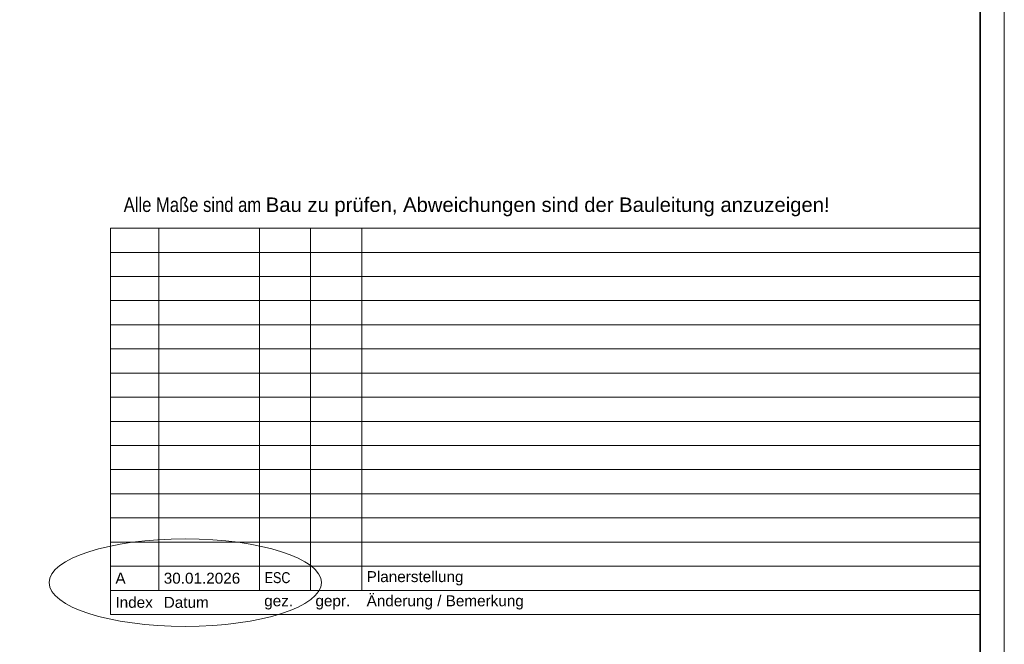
# Model space of a CAD drawing. Extents: x -620 to 300, y 62 to 1112.
# Tile 125 of 200: x 97 to 300, y 363 to 492. Entities that reach past the tile are written whole.
import ezdxf

# ---------------------------------------------------------------- set-up
doc = ezdxf.new("R2010")
doc.units = 0
doc.layers.add('iwb_HB-Hinweis-Kopf-Archi', color=3, linetype='Continuous', lineweight=25, true_color=0x00ff00)
for name, color, linetype, lineweight in [('iwb_Plankopf Linie', 7, 'Continuous', 13), ('iwb_Plankopf Rahmen', 7, 'Continuous', 35), ('iwb_Plankopf Text', 7, 'Continuous', 18)]:
    doc.layers.add(name, color=color, linetype=linetype, lineweight=lineweight)
doc.layers.add('X_Geometrie', color=3, linetype='Continuous', lineweight=13, true_color=0x00ff00, plot=False)
doc.styles.add('Arial', font='ARIALN.TTF')
doc.styles.add('Arial Narrow', font='ARIALN.TTF')
doc.styles.add('Plankopf', font='arial.ttf')
doc.styles.get("Standard").update_dxf_attribs({"font": 'ARIALN.TTF'})

msp = doc.modelspace()

# ---------------------------------------------------------------- linework, layer by layer
at = {"layer": 'iwb_Plankopf Linie', "ltscale": 0.13}
for p, q in [((295.35, 449.32), (115.35, 449.32)), ((115.35, 369.32), (115.35, 449.32)), ((125.35, 374.32), (125.35, 449.32)), ((146.15, 374.32), (146.15, 449.32)), ((156.75, 374.32), (156.75, 449.32)), ((167.35, 374.32), (167.35, 449.32)), ((295.35, 449.32), (295.35, 369.32)), ((295.35, 444.32), (115.35, 444.32)), ((295.35, 439.32), (115.35, 439.32)), ((295.35, 434.32), (115.35, 434.32)), ((295.35, 429.32), (115.35, 429.32)), ((295.35, 424.32), (115.35, 424.32)), ((295.35, 419.32), (115.35, 419.32)), ((295.35, 414.32), (115.35, 414.32)), ((295.35, 409.32), (115.35, 409.32)), ((295.35, 404.32), (115.35, 404.32)), ((295.35, 399.32), (115.35, 399.32)), ((295.35, 394.32), (115.35, 394.32)), ((295.35, 389.32), (115.35, 389.32)), ((295.35, 384.32), (115.35, 384.32)), ((295.35, 379.32), (115.35, 379.32)), ((295.35, 374.32), (115.35, 374.32)), ((295.35, 369.32), (115.35, 369.32))]:
    msp.add_line(p, q, dxfattribs=at)
at = {"layer": 'iwb_Plankopf Rahmen', "color": 8, "lineweight": 13, "ltscale": 0.13, "true_color": 0x808080}
msp.add_lwpolyline([(300.35, 62.43), (-619.65, 62.43), (-619.65, 1112.43), (300.35, 1112.43), (300.35, 62.43)], close=True, dxfattribs=at)
at = {"layer": 'iwb_Plankopf Rahmen', "ltscale": 0.35}
msp.add_lwpolyline([(-599.65, 67.43), (-599.65, 1107.43), (295.35, 1107.43), (295.35, 67.43), (-599.65, 67.43)], close=True, dxfattribs=at)
at = {"layer": 'X_Geometrie', "color": 6, "ltscale": 0.13, "true_color": 0xff00ff}
msp.add_ellipse((130.8, 375.92), major_axis=(28.19, 0), ratio=0.321429, dxfattribs=at)

# ---------------------------------------------------------------- texts
at = {"layer": 'iwb_HB-Hinweis-Kopf-Archi', "lineweight": 25, "ltscale": 0.25, "insert": (118.06, 455.68), "char_height": 3, "width": 6120, "attachment_point": 1, "line_spacing_factor": 0.8, "style": 'Arial'}
msp.add_mtext('Alle Maße sind am \\fArial|b0|i0|c0|p34;Bau zu prüfen, Abweichungen sind der Bauleitung anzuzeigen!', dxfattribs=at)
at = {"layer": 'iwb_Plankopf Text', "ltscale": 0.18, "insert": (296.89, 74.51), "char_height": 1.4, "attachment_point": 1, "rotation": 90, "line_spacing_factor": 1.002}
msp.add_mtext('{\\fArial Narrow;\\\\srvnovamd01\\Nova_MD\\TGA\\60202 Pro Potsdam\\04 NB GES Krampnitz\\09 NOVA\\60202-04_AP_NB GES Krampnitz\\TGA\\Elektro\\ELT_Grundrisse\\E_2OG_BEL-Terrassen.n4m009KRA_BEL_5_GR_02_003_P_A}', dxfattribs=at)
at = {"layer": 'iwb_Plankopf Text', "ltscale": 0.18, "attachment_point": 4, "line_spacing_factor": 0.970891}
for s, insert, char_height, width, style in [('A', (116.35, 376.82), 2.27, 7.9947, 'Plankopf'), ('30.01.2026', (126.35, 376.82), 2.265, 19.9968, 'Plankopf'), ('ESC', (147.24, 376.94), 2.265, 7.9947, 'Arial Narrow'), ('Planerstellung', (168.35, 376.82), 2.2655, 125.9917, 'Plankopf'), ('Index', (116.35, 371.82), 2.265, 8, 'Plankopf'), ('Datum', (126.35, 371.82), 2.265, 20, 'Plankopf'), ('Änderung / Bemerkung', (168.35, 371.82), 2.2655, 126, 'Plankopf'), ('gez.', (147.15, 371.82), 2.265, 8, 'Plankopf'), ('gepr.', (157.75, 371.82), 2.265, 8, 'Plankopf')]:
    msp.add_mtext(s, dxfattribs=dict(at, insert=insert, char_height=char_height, width=width, style=style))

doc.saveas('drawing.dxf')
